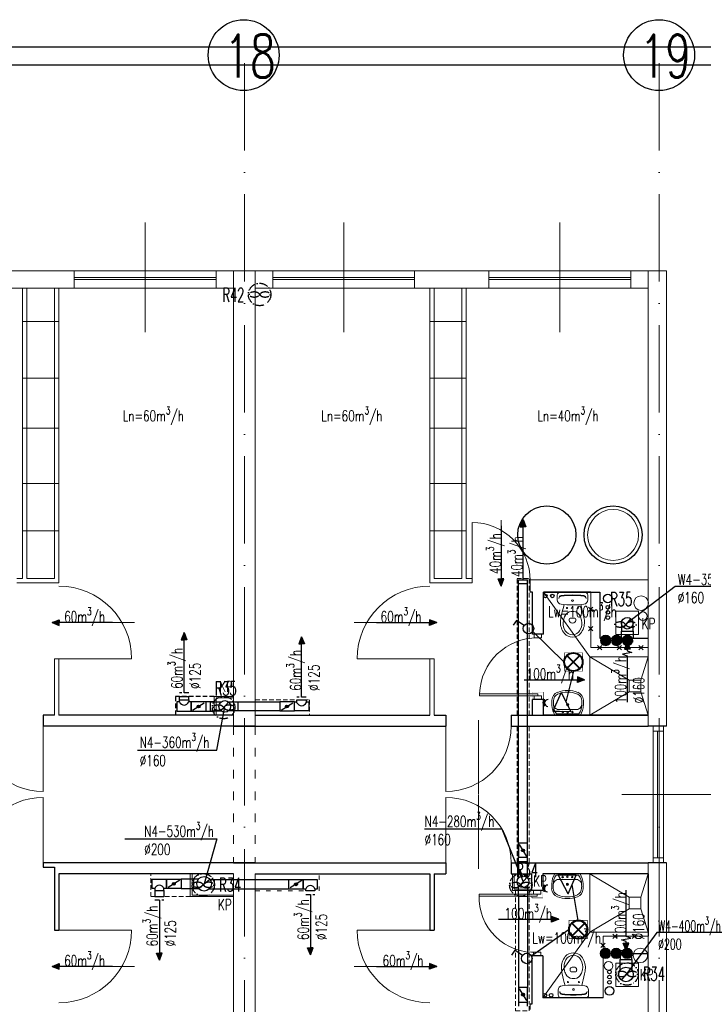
# Model space of a CAD drawing. Header units: millimetres. Extents: x -6513 to 30474, y -6915 to 65597.
# Tile 186 of 256: x 6656 to 7595, y 16519 to 17873. Entities that reach past the tile are written whole.
import ezdxf

# ---------------------------------------------------------------- set-up
doc = ezdxf.new("R2010")
doc.units = ezdxf.units.MM
for name, pattern in [('ACAD_ISO03W100', [30, 12, -18]), ('ACAD_ISO10W100', [18, 12, -3, 0, -3]), ('DASHED', [19.05, 12.7, -6.35]), ('DOT', [6.35, 0, -6.35])]:
    doc.linetypes.add(name, pattern=pattern)
doc.layers.get('0').update_dxf_attribs({"color": 8})
for name, color, linetype, lineweight in [('A_cienka', 8, 'Continuous', 5), ('A_linia przekroj', 8, 'Continuous', 25), ('A_osie', 8, 'ACAD_ISO10W100', 5), ('A_przerywana', 8, 'ACAD_ISO03W100', 5), ('A_widok', 8, 'Continuous', 13), ('CH-KS-WEWN-ISTN-PION-NR', 8, 'Continuous', 20), ('CH-KS-WEWN-PION', 8, 'Continuous', 20), ('CH-KS-WEWN-PION-NR', 8, 'Continuous', 25), ('CH-W-WEWN-INOX-PION', 8, 'Continuous', 20), ('CH-W-WEWN-INOX-PION-NR', 8, 'Continuous', 25), ('cieńkie', 8, 'Continuous', 9), ('DB-WM-nawiew-opis', 8, 'Continuous', 25), ('DB-WM-nawiew-opis-odnośnik', 8, 'Continuous', 30), ('DB-WM-wywiew-opis', 8, 'Continuous', 25), ('DB-WM-wywiew-opis-odnośnik', 8, 'Continuous', 30), ('DB_WM_nawiew', 8, 'Continuous', 30), ('DB_WM_wywiew', 8, 'Continuous', 30), ('DB_WM_ścianka nowa', 8, 'Continuous', 25), ('E_gniazda wtykowe', 1, 'Continuous', 30), ('E_oświetlenie', 1, 'Continuous', 30), ('E_technologia', 1, 'ACAD_ISO10W100', 30), ('noew ściany archwig', 8, 'Continuous', 9), ('R-TABELKA', 8, 'Continuous', 25), ('snitarne archwig nowe', 8, 'Continuous', 9), ('Stolarka ARCHWIG', 8, 'Continuous', 5), ('wyburzenia', 8, 'DOT', 20), ('Ściany ARCHWIG', 8, 'Continuous', 30)]:
    doc.layers.add(name, color=color, linetype=linetype, lineweight=lineweight)
for name, color, linetype in [('A_obudowy', 8, 'Continuous'), ('DB_inst_pomocn', 8, 'Continuous'), ('DB_WM_nawiew-opis', 8, 'Continuous'), ('Tekst', 8, 'Continuous')]:
    doc.layers.add(name, color=color, linetype=linetype)
doc.styles.add('SIMPLEXD', font='SIMPLEX.SHX', dxfattribs={"width": 0.6})
doc.styles.get("Standard").update_dxf_attribs({"font": 'txt.shx', "width": 0.9})

# ---------------------------------------------------------------- blocks, each defined once
blk = doc.blocks.new('drzwi schem')
at = {"color": 252}
blk.add_line((0, 0), (0, 1), dxfattribs=at)
at = {"color": 252, "ltscale": 10}
blk.add_line((0.5, -0.093), (0.5, 1.04), dxfattribs=at)
at = {"color": 252}
blk.add_arc((0, 0), 1, 0, 90, dxfattribs=at)
blk = doc.blocks.new('umywalka oli2')
at = {"layer": 'snitarne archwig nowe', "color": 252}
for p, q in [((0, 17.6), (0, 0)), ((2, 15.4), (2, 0)), ((20.9, 21.6), (13.7, 21.6)), ((0, 0), (0, -17.6)), ((2, 0), (2, -15.4)), ((7.9, 0), (7.9, 10.8)), ((7.9, -10.8), (7.9, 0)), ((13.7, -21.6), (20.9, -21.6))]:
    blk.add_line(p, q, dxfattribs=at)
for centre, radius in [((4.1, 0), 1.11), ((4.5, 6.6), 0.994), ((14.5, 0), 1.48), ((14.5, 0), 0.946), ((4.5, -6.6), 0.994)]:
    blk.add_circle(centre, radius, dxfattribs=at)
for centre, radius, start, end in [((15.6, -9.9), 31.5, 93.3155, 119.5931), ((14.2, -1.1), 20.5, 88.5847, 126.5008), ((15.3, 12), 7.48, 91.7023, 188.8292), ((17.3, -1.9), 21.5, 82.9063, 97.0937), ((20.4, 10.2), 9.2, 23.1986, 92.7468), ((20.2, 9.5), 12.2, 20.9395, 86.4287), ((-1.2, 0), 33.1, 360, 24.6987), ((-3.2, 0), 37.4, 360, 21.6896), ((-1.2, 0), 33.1, 335.3013, 0), ((-3.2, 0), 37.4, 338.3104, 0), ((15.3, -12), 7.48, 171.1708, 268.2977), ((15.6, 9.9), 31.5, 240.4069, 266.6845), ((14.2, 1.1), 20.5, 233.4992, 271.4153), ((17.3, 1.9), 21.5, 262.9063, 277.0937), ((20.4, -10.2), 9.2, 267.2532, 336.8014), ((20.2, -9.5), 12.2, 273.5713, 339.0605)]:
    blk.add_arc(centre, radius, start, end, dxfattribs=at)
blk = doc.blocks.new('klop oli 2')
at = {"layer": 'snitarne archwig nowe', "color": 252}
for p, q in [((0, 17.2), (0, 0)), ((3.8, 20.9), (10.5, 20.9)), ((0, -17.2), (0, 0)), ((3.8, 0), (3.8, 1)), ((3.8, 0), (3.8, -1)), ((38.9, 4.5), (37, 4.5)), ((38.9, -4.5), (37, -4.5)), ((3.8, -20.9), (10.5, -20.9))]:
    blk.add_line(p, q, dxfattribs=at)
for centre, radius in [((11.5, 0), 1.27), ((11.5, 0), 1.27), ((21.6, 7.5), 0.706), ((21.6, -7.5), 0.706)]:
    blk.add_circle(centre, radius, dxfattribs=at)
for centre, radius, start, end in [((3.8, 17.2), 3.76, 90, 180), ((144.9, 0), 141.2, 173.7281, 180), ((144.9, 0), 140.5, 173.6694, 180), ((8.4, 15), 3.76, 90, 173.7281), ((9, 15.1), 3.76, 100.2428, 173.7859), ((10.5, 14.9), 6.02, 6.7931, 90), ((-114.7, 0), 132.1, 0, 6.7931), ((80, -215.2), 235.3, 101.5744, 105.544), ((44.8, -39.8), 56.5, 94.3794, 102.2907), ((41.4, -8), 24.5, 51.2869, 92.3028), ((144.9, 0), 141.2, 180, 186.2719), ((144.9, 0), 140.5, 180, 186.3306), ((-114.7, 0), 132.1, 353.2069, 0), ((43.3, 0), 16.9, 173.7581, 180), ((43.3, 0), 16.9, 180, 186.2419), ((37.3, 0.7), 10.9, 117.4027, 173.7581), ((43.1, -10.6), 23.5, 101.6195, 117.4027), ((63.6, 0), 28.2, 173.3508, 180), ((63.6, 0), 28.2, 180, 186.6492), ((37, 3.1), 1.41, 90, 173.3508), ((42.4, -7.4), 20.3, 60.8839, 101.6195), ((38.9, 1.7), 2.82, 36.8699, 90), ((36.6, 0), 5.65, 0, 36.8699), ((36.6, 0), 5.65, 323.1301, 0), ((46.6, 0), 11.8, 0, 60.8839), ((46.6, 0), 11.8, 299.1161, 0), ((46.6, 0), 15.1, 0, 47.5638), ((46.6, 0), 15.1, 312.4362, 0), ((80, 215.2), 235.3, 254.456, 258.4256), ((37.3, -0.7), 10.9, 186.2419, 242.5973), ((43.1, 10.6), 23.5, 242.5973, 258.3805), ((37, -3.1), 1.41, 186.6492, 270), ((42.4, 7.4), 20.3, 258.3805, 299.1161), ((38.9, -1.7), 2.82, 270, 323.1301), ((41.4, 8), 24.5, 267.6972, 308.7131), ((3.8, -17.2), 3.76, 180, 270), ((8.4, -15), 3.76, 186.2719, 270), ((9, -15.1), 3.76, 186.2141, 259.7572), ((10.5, -14.9), 6.02, 270, 353.2069), ((44.8, 39.8), 56.5, 257.7093, 265.6206)]:
    blk.add_arc(centre, radius, start, end, dxfattribs=at)
blk = doc.blocks.new('A$C2355049C')
at = {"layer": 'DB-WM-nawiew-opis-odnośnik'}
h = blk.add_hatch(color=256, dxfattribs=at)
h.paths.add_polyline_path([(0, -9.8), (3.9, -9.8), (0, 0)])
h.paths.add_polyline_path([(0, 0), (-3.9, -9.8), (0, -9.8)])
at = {"layer": 'DB-WM-nawiew-opis-odnośnik', "flags": 128}
for points in [[(0, 0), (-3.9, -9.8), (0, -9.8)], [(0, -82.9), (0, 0)], [(0, 0), (3.9, -9.8), (0, -9.8)]]:
    blk.add_lwpolyline(points, dxfattribs=at)
blk = doc.blocks.new('A$C620C4C60')
at = {"layer": 'DB-WM-wywiew-opis-odnośnik'}
h = blk.add_hatch(color=256, dxfattribs=at)
h.paths.add_polyline_path([(0, 0), (9.8, 3.9), (9.8, 0)])
h.paths.add_polyline_path([(9.8, 0), (9.8, -3.9), (0, 0)])
at = {"layer": 'DB-WM-wywiew-opis-odnośnik', "flags": 128}
for points in [[(0, 0), (9.8, 3.9), (9.8, 0)], [(0, 0), (12.1, 0)], [(0, 0), (9.8, -3.9), (9.8, 0)], [(12.1, 0), (14.4, -6.5), (16.6, 6.4), (18.9, 0)], [(18.9, 0), (82.9, 0)]]:
    blk.add_lwpolyline(points, dxfattribs=at)
blk = doc.blocks.new('A$C653A5721')
at = {"layer": 'DB_inst_pomocn'}
for centre, radius in [((0, 0), 6), ((0, -12), 2.5), ((0, -19.1), 2.5), ((0, -26.2), 2.5)]:
    blk.add_circle(centre, radius, dxfattribs=at)
blk = doc.blocks.new('raster')
at = {"layer": 'E_oświetlenie', "lineweight": 40}
for p, q in [((-21.2, 21.2), (21.2, -21.2)), ((21.2, 21.2), (-21.2, -21.2))]:
    blk.add_line(p, q, dxfattribs=at)
at = {"layer": 'E_oświetlenie', "const_width": 2}
blk.add_lwpolyline([(-30, -30), (30, -30), (30, 30), (-30, 30)], close=True, dxfattribs=at)
at = {"layer": 'E_oświetlenie', "lineweight": 40}
blk.add_circle((0, 0), 30, dxfattribs=at)
blk = doc.blocks.new('gw1')
at = {"layer": 'E_gniazda wtykowe'}
for p, q in [((99083.8, 55833.1), (99083.8, 55845.4)), ((99083.8, 55839.3), (99080.1, 55839.3))]:
    blk.add_line(p, q, dxfattribs=at)
blk.add_arc((99089.8, 55839), 6.04, 87.7958, 267.7958, dxfattribs=at)

msp = doc.modelspace()

# ---------------------------------------------------------------- hatches: boundary and pattern name
at = {"layer": 'CH-W-WEWN-INOX-PION'}
h = msp.add_hatch(color=256, dxfattribs=at)
h.paths.add_polyline_path([(7461.048, 17012.173, 0.41806339), (7468.319, 17019.349, 0.41806339), (7461.048, 17026.525)])
h.paths.add_polyline_path([(7461.048, 17026.525, 0.41037418), (7453.966, 17019.349, 0.41037418), (7461.048, 17012.173)])
h = msp.add_hatch(color=256, dxfattribs=at)
h.paths.add_polyline_path([(7476.048, 17012.173, 0.41806339), (7483.319, 17019.349, 0.41806339), (7476.048, 17026.525)])
h.paths.add_polyline_path([(7476.048, 17026.525, 0.41037418), (7468.966, 17019.349, 0.41037418), (7476.048, 17012.173)])
h = msp.add_hatch(color=256, dxfattribs=at)
h.paths.add_polyline_path([(7491.048, 17012.173, 0.41806339), (7498.319, 17019.349, 0.41806339), (7491.048, 17026.525)])
h.paths.add_polyline_path([(7491.048, 17026.525, 0.41037418), (7483.966, 17019.349, 0.41037418), (7491.048, 17012.173)])
h = msp.add_hatch(color=256, dxfattribs=at)
h.paths.add_polyline_path([(7460.656, 16596.252, -0.41806339), (7467.926, 16589.076, -0.41806339), (7460.656, 16581.9)])
h.paths.add_polyline_path([(7460.656, 16581.9, -0.41037418), (7453.574, 16589.076, -0.41037418), (7460.656, 16596.252)])
h = msp.add_hatch(color=256, dxfattribs=at)
h.paths.add_polyline_path([(7475.656, 16596.252, -0.41806339), (7482.926, 16589.076, -0.41806339), (7475.656, 16581.9)])
h.paths.add_polyline_path([(7475.656, 16581.9, -0.41037418), (7468.574, 16589.076, -0.41037418), (7475.656, 16596.252)])
h = msp.add_hatch(color=256, dxfattribs=at)
h.paths.add_polyline_path([(7490.656, 16596.252, -0.41806339), (7497.926, 16589.076, -0.41806339), (7490.656, 16581.9)])
h.paths.add_polyline_path([(7490.656, 16581.9, -0.41037418), (7483.574, 16589.076, -0.41037418), (7490.656, 16596.252)])
at = {"layer": 'DB_WM_nawiew'}
h = msp.add_hatch(color=256, dxfattribs=at)
edge = h.paths.add_edge_path()
edge.add_arc((6901.57, 16928.53), 2, 0, 360)
h = msp.add_hatch(color=256, dxfattribs=at)
edge = h.paths.add_edge_path()
edge.add_arc((7023.068, 16928.577), 2, 0, 360)
h = msp.add_hatch(color=256, dxfattribs=at)
edge = h.paths.add_edge_path()
edge.add_arc((7347.509, 16730.482), 2, 0, 360)
h = msp.add_hatch(color=256, dxfattribs=at)
edge = h.paths.add_edge_path()
edge.add_arc((6867.589, 16684.741), 2, 0, 360)
h = msp.add_hatch(color=256, dxfattribs=at)
edge = h.paths.add_edge_path()
edge.add_arc((7035.478, 16684.119), 2, 0, 360)
h = msp.add_hatch(color=256, dxfattribs=at)
edge = h.paths.add_edge_path()
edge.add_arc((7035.478, 16684.119), 2, 0, 360)
h = msp.add_hatch(color=256, dxfattribs=at)
edge = h.paths.add_edge_path()
edge.add_arc((7347.509, 16532.265), 2, 0, 360)

# ---------------------------------------------------------------- linework, layer by layer
at = {"layer": 'A_cienka', "ltscale": 10}
for p, q in [((6828.054, 17443.178), (6828.054, 17593.975)), ((7101.054, 17443.178), (7101.054, 17593.975)), ((7398.054, 17443.178), (7398.054, 17593.975))]:
    msp.add_line(p, q, dxfattribs=at)
at = {"layer": 'A_cienka'}
for p, q in [((5269.554, 17527.577), (7544.554, 17527.577)), ((6730.554, 17518.577), (6925.554, 17518.577)), ((6730.554, 17515.577), (6925.554, 17515.577)), ((7198.554, 17518.577), (7003.554, 17518.577)), ((7198.554, 17515.577), (7003.554, 17515.577)), ((7300.554, 17518.577), (7495.554, 17518.577)), ((7300.554, 17515.577), (7495.554, 17515.577)), ((6409.554, 17503.577), (6949.554, 17503.577)), ((6979.554, 17503.577), (7519.554, 17503.577)), ((6709.554, 17457.698), (6659.554, 17457.698)), ((7219.554, 17457.698), (7269.554, 17457.698)), ((6709.554, 17380.208), (6659.554, 17380.208)), ((7219.554, 17380.208), (7269.554, 17380.208)), ((6709.554, 17311.172), (6659.554, 17311.172)), ((7219.554, 17311.172), (7269.554, 17311.172)), ((6709.554, 17235.091), (6659.554, 17235.091)), ((7219.554, 17235.091), (7269.554, 17235.091)), ((6709.554, 17170.281), (6659.554, 17170.281)), ((7219.554, 17170.281), (7269.554, 17170.281)), ((7526.456, 16901.577), (7526.456, 16713.577)), ((7540.456, 16901.577), (7540.456, 16713.577)), ((7526.456, 16894.68), (7540.456, 16894.68)), ((7532.456, 16894.68), (7532.456, 16720.474)), ((7534.456, 16894.68), (7534.456, 16720.474)), ((7483.489, 16807.577), (7638.111, 16807.577)), ((7526.456, 16720.474), (7540.456, 16720.474))]:
    msp.add_line(p, q, dxfattribs=at)
at = {"layer": 'A_linia przekroj'}
for p, q in [((6703.554, 16916.577), (6687.768, 16916.577)), ((6687.768, 16916.577), (6687.768, 16901.577)), ((6949.554, 16916.577), (6709.554, 16916.577)), ((6979.554, 16916.577), (7219.554, 16916.577)), ((7225.554, 16916.577), (7241.339, 16916.577)), ((7241.339, 16916.577), (7241.339, 16901.577)), ((7331.221, 16916.577), (7331.339, 16901.577)), ((7331.339, 16916.577), (7519.554, 16916.577)), ((6979.554, 16901.577), (6687.768, 16901.577)), ((6949.554, 16901.577), (7241.339, 16901.577)), ((7331.339, 16901.577), (7519.554, 16901.577)), ((7544.554, 16901.577), (7519.554, 16901.577)), ((6979.554, 16713.577), (6687.768, 16713.577)), ((6687.768, 16713.577), (6687.768, 16707.63)), ((6687.768, 16707.63), (6703.554, 16707.63)), ((6703.554, 16707.63), (6703.554, 16621.161)), ((6949.554, 16713.577), (7241.339, 16713.577)), ((7241.339, 16713.577), (7241.339, 16698.577)), ((7331.339, 16713.577), (7519.554, 16713.577)), ((7331.339, 16713.577), (7331.339, 16698.577)), ((7544.554, 16713.577), (7519.554, 16713.577)), ((6949.554, 16698.577), (6709.554, 16698.577)), ((6709.554, 16698.577), (6709.554, 16621.161)), ((6979.554, 16698.577), (7219.554, 16698.577)), ((7219.554, 16698.577), (7219.554, 16621.161)), ((7225.554, 16698.577), (7241.339, 16698.577)), ((7225.554, 16698.577), (7225.554, 16621.161)), ((7331.339, 16698.577), (7359.554, 16698.577)), ((6703.554, 16621.161), (6709.554, 16621.161)), ((7219.554, 16621.161), (7225.554, 16621.161))]:
    msp.add_line(p, q, dxfattribs=at)
at = {"layer": 'A_obudowy', "linetype": 'DASHED', "ltscale": 0.5}
msp.add_line((6923.054, 16942.247), (6869.905, 16942.247), dxfattribs=at)
msp.add_lwpolyline([(6869.905, 16942.247), (6869.905, 16916.577)], dxfattribs=at)
at = {"layer": 'A_osie', "ltscale": 10}
for p, q in [((6964.554, 16072.134), (6964.554, 17824.193)), ((6964.554, 16072.134), (6964.554, 17824.193)), ((7534.554, 16072.134), (7534.554, 17824.193)), ((7534.554, 16072.134), (7534.554, 17824.193))]:
    msp.add_line(p, q, dxfattribs=at)
at = {"layer": 'A_przerywana', "linetype": 'DASHED', "ltscale": 0.5}
for p, q in [((7339.259, 16916.577), (7339.259, 17104.581)), ((7339.259, 16916.577), (7339.259, 17104.581)), ((7355.765, 16916.577), (7355.765, 17104.581)), ((6979.554, 16937.543), (7053.936, 16937.543)), ((7053.936, 16937.543), (7053.936, 16916.577)), ((7339.259, 16713.577), (7339.259, 16901.577)), ((7355.765, 16713.577), (7355.765, 16901.577)), ((6835.889, 16667.081), (6835.889, 16699.077)), ((6890.242, 16667.081), (6835.889, 16667.081)), ((7337.279, 16675.577), (7337.276, 16510.182)), ((7337.279, 16675.577), (7337.276, 16510.182))]:
    msp.add_line(p, q, dxfattribs=at)
at = {"layer": 'A_przerywana', "linetype": 'ByBlock'}
for p, q in [((6949.554, 16942.247), (6923.054, 16942.247)), ((6923.054, 16942.247), (6923.054, 16916.577)), ((6925.554, 16940.577), (6925.554, 16916.577)), ((6949.554, 16940.577), (6925.554, 16940.577)), ((6925.554, 16940.577), (6925.554, 16916.577)), ((6949.554, 16940.577), (6925.554, 16940.577)), ((6925.554, 16940.577), (6925.554, 16916.577)), ((6890.219, 16667.077), (6890.219, 16698.577)), ((6890.219, 16667.077), (6890.219, 16698.577)), ((6892.719, 16669.077), (6892.719, 16698.577)), ((6892.719, 16669.077), (6892.719, 16698.577)), ((7333.054, 16675.577), (7333.054, 16698.577)), ((7333.054, 16675.577), (7333.054, 16698.577)), ((7333.054, 16675.577), (7333.054, 16698.577)), ((7335.554, 16677.577), (7335.554, 16698.577)), ((7335.554, 16677.577), (7335.554, 16698.577)), ((7335.554, 16677.577), (7335.554, 16698.577)), ((6949.554, 16667.077), (6890.219, 16667.077)), ((6949.554, 16667.077), (6890.219, 16667.077)), ((6949.554, 16669.077), (6892.719, 16669.077)), ((6949.554, 16669.077), (6892.719, 16669.077)), ((7359.554, 16675.577), (7333.054, 16675.577)), ((7359.554, 16675.577), (7333.054, 16675.577)), ((7359.554, 16675.577), (7333.054, 16675.577)), ((7359.554, 16677.577), (7335.554, 16677.577)), ((7359.554, 16677.577), (7335.554, 16677.577)), ((7359.554, 16677.577), (7335.554, 16677.577))]:
    msp.add_line(p, q, dxfattribs=at)
at = {"layer": 'A_przerywana'}
for p, q in [((6949.554, 16901.577), (6949.554, 16713.577)), ((6949.554, 16901.577), (6949.554, 16713.577)), ((6979.554, 16901.577), (6979.554, 16713.577)), ((6979.554, 16901.577), (6979.554, 16713.577))]:
    msp.add_line(p, q, dxfattribs=at)
at = {"layer": 'A_przerywana', "ltscale": 0.5}
for p, q in [((7067.153, 16675.119), (7067.153, 16696.241)), ((6979.554, 16675.119), (7067.153, 16675.119))]:
    msp.add_line(p, q, dxfattribs=at)
at = {"layer": 'A_przerywana', "linetype": 'DASHED', "ltscale": 0.5}
for points in [[(7339.259, 17104.581), (7355.765, 17104.581)], [(7355.759, 16675.577), (7355.759, 16519.077)], [(7355.759, 16675.577), (7355.759, 16519.077)], [(7337.276, 16510.182), (7355.759, 16510.182), (7355.759, 16519.077)]]:
    msp.add_lwpolyline(points, dxfattribs=at)
at = {"layer": 'A_widok', "ltscale": 5}
for p, q in [((6949.554, 17527.577), (6979.554, 17527.577)), ((7519.554, 17527.577), (7544.554, 17527.577)), ((7544.554, 16901.577), (7544.554, 17527.577)), ((6659.554, 17503.577), (6659.554, 17104.577)), ((6665.554, 17503.577), (6665.554, 17104.577)), ((6703.554, 17503.577), (6703.554, 17104.577)), ((6709.554, 17503.577), (6709.554, 17098.577)), ((6949.554, 16901.577), (6949.554, 17503.577)), ((6979.554, 16901.577), (6979.554, 17503.577)), ((7219.554, 17503.577), (7219.554, 17098.577)), ((7225.554, 17503.577), (7225.554, 17104.577)), ((7263.554, 17503.577), (7263.554, 17104.577)), ((7269.554, 17503.577), (7269.554, 17104.577)), ((7519.554, 16901.577), (7519.554, 17503.577)), ((6659.554, 17104.577), (6651.647, 17104.577)), ((6703.554, 17104.577), (6665.554, 17104.577)), ((7225.554, 17104.577), (7263.554, 17104.577)), ((7269.554, 17104.577), (7277.46, 17104.577)), ((7277.46, 17104.577), (7277.46, 17098.577)), ((7357.46, 17102.577), (7519.554, 17102.577)), ((7357.46, 17085.577), (7357.46, 17102.577)), ((6709.554, 17098.577), (6651.647, 17098.577)), ((7219.554, 17098.577), (7277.46, 17098.577)), ((6703.554, 16916.577), (6703.554, 16993.993)), ((6703.554, 16993.993), (6709.554, 16993.993)), ((6709.554, 16916.577), (6709.554, 16993.993)), ((7219.554, 16916.577), (7219.554, 16993.993)), ((7219.554, 16993.993), (7225.554, 16993.993)), ((7225.554, 16916.577), (7225.554, 16993.993)), ((7519.554, 16087.577), (7519.554, 16713.577)), ((7519.554, 16087.577), (7519.554, 16713.577)), ((7544.554, 16087.577), (7544.554, 16713.577)), ((6949.554, 16593.577), (6949.554, 16698.577)), ((6979.554, 16087.577), (6979.554, 16698.577)), ((6949.554, 16087.577), (6949.554, 16593.577)), ((7357.46, 16512.077), (7357.46, 16519.077))]:
    msp.add_line(p, q, dxfattribs=at)
for points in [[(6730.554, 17527.577), (6628.554, 17527.577), (6628.554, 17503.577), (6730.554, 17503.577)], [(6949.554, 17503.577), (6925.554, 17503.577), (6925.554, 17527.577), (6949.554, 17527.577)], [(6979.554, 17503.577), (7003.554, 17503.577), (7003.554, 17527.577), (6979.554, 17527.577)], [(7198.554, 17527.577), (7300.554, 17527.577), (7300.554, 17503.577), (7198.554, 17503.577)], [(7519.554, 17503.577), (7495.554, 17503.577), (7495.554, 17527.577), (7519.554, 17527.577)]]:
    msp.add_lwpolyline(points, close=True, dxfattribs=at)
at = {"layer": 'CH-KS-WEWN-ISTN-PION-NR', "extrusion": (-1.29885e-05, -7.54363e-06, 1)}
msp.add_circle((7471.389, 17164.465, -0.227), 35, dxfattribs=at)
at = {"layer": 'CH-KS-WEWN-PION', "extrusion": (-1.29885e-05, -7.54363e-06, 1)}
msp.add_circle((7509.834, 17070.696, -0.226), 9.967, dxfattribs=at)
at = {"layer": 'CH-KS-WEWN-PION', "extrusion": (-1.29885e-05, 7.54363e-06, 1)}
msp.add_circle((7508.893, 16586.315, 0.028), 9.967, dxfattribs=at)
at = {"layer": 'CH-KS-WEWN-PION-NR', "extrusion": (-1.29885e-05, -7.54363e-06, 1)}
msp.add_circle((7471.389, 17164.465, -0.227), 40, dxfattribs=at)
at = {"layer": 'CH-W-WEWN-INOX-PION'}
for centre in [(7461.143, 17019.349), (7476.143, 17019.349), (7491.143, 17019.349), (7460.75, 16589.076), (7475.75, 16589.076), (7490.75, 16589.076)]:
    msp.add_circle(centre, 7.176, dxfattribs=at)
at = {"layer": 'CH-W-WEWN-INOX-PION-NR', "ltscale": 10, "extrusion": (-1.29885e-05, -7.54363e-06, 1)}
msp.add_circle((7380.251, 17164.465, -0.225), 40, dxfattribs=at)
at = {"layer": 'cieńkie'}
for p, q in [((7475.054, 17059.577), (7475.054, 17045.577)), ((7475.054, 17027.577), (7475.054, 17059.577)), ((7475.054, 17059.577), (7506.054, 17059.577)), ((7475.054, 17059.577), (7475.054, 17045.577)), ((7475.054, 17027.577), (7475.054, 17059.577)), ((7475.054, 17059.577), (7506.054, 17059.577)), ((7506.054, 17059.577), (7506.054, 17027.577)), ((7506.054, 17059.577), (7506.054, 17027.577)), ((7506.054, 17057.077), (7506.054, 17030.077)), ((7506.054, 17057.077), (7506.054, 17030.077)), ((7475.054, 17041.577), (7475.054, 17027.577)), ((7475.054, 17041.577), (7475.054, 17027.577)), ((7506.054, 17027.577), (7475.054, 17027.577)), ((7475.054, 17027.577), (7489.054, 17027.577)), ((7506.054, 17027.577), (7475.054, 17027.577)), ((7475.054, 17027.577), (7489.054, 17027.577)), ((7475.054, 16575.577), (7475.054, 16561.577)), ((7489.054, 16575.577), (7475.054, 16575.577)), ((7475.054, 16543.577), (7475.054, 16575.577)), ((7475.054, 16575.577), (7506.054, 16575.577)), ((7475.054, 16575.577), (7475.054, 16561.577)), ((7489.054, 16575.577), (7475.054, 16575.577)), ((7475.054, 16543.577), (7475.054, 16575.577)), ((7475.054, 16575.577), (7506.054, 16575.577)), ((7506.054, 16575.577), (7506.054, 16543.577)), ((7506.054, 16575.577), (7506.054, 16543.577)), ((7506.054, 16573.077), (7506.054, 16546.077)), ((7506.054, 16573.077), (7506.054, 16546.077)), ((7475.054, 16557.577), (7475.054, 16543.577)), ((7475.054, 16557.577), (7475.054, 16543.577)), ((7506.054, 16543.577), (7475.054, 16543.577)), ((7475.054, 16543.577), (7489.054, 16543.577)), ((7506.054, 16543.577), (7475.054, 16543.577)), ((7475.054, 16543.577), (7489.054, 16543.577))]:
    msp.add_line(p, q, dxfattribs=at)
for centre in [(7512.161, 17052.642), (7465.143, 16571.902)]:
    msp.add_circle(centre, 6, dxfattribs=at)
at = {"layer": 'DB-WM-nawiew-opis'}
for points in [[(6817.699, 16868.669), (6926.705, 16868.669), (6937.554, 16928.577)], [(7212.189, 16760.329), (7318.243, 16760.329), (7347.509, 16687.576)], [(6800.074, 16746.484), (6926.705, 16746.484), (6909.15, 16684.741)]]:
    msp.add_lwpolyline(points, dxfattribs=at)
at = {"layer": 'DB-WM-wywiew-opis'}
for points in [[(7666.814, 17093.691), (7556.664, 17093.691), (7490.709, 17042.949)], [(7642.607, 16617.829), (7531.457, 16617.829), (7489.209, 16559.949)]]:
    msp.add_lwpolyline(points, dxfattribs=at)
at = {"layer": 'DB_WM_nawiew'}
for points in [[(7341.259, 16708.076), (7341.259, 17102.581)], [(7341.259, 16708.076), (7341.259, 17102.581)], [(7341.259, 17102.577), (7353.759, 17102.577)], [(7353.759, 16708.076), (7353.759, 17102.581)], [(7353.759, 16708.076), (7353.759, 17102.581)], [(7341.259, 17097.577), (7353.759, 17097.577)], [(6875.47, 16937.546), (6875.47, 16942.273)], [(6875.47, 16942.273), (6887.97, 16942.273)], [(6875.47, 16934.78), (6875.47, 16937.53), (6887.97, 16937.53), (6887.97, 16934.78)], [(6887.97, 16937.53), (6887.97, 16942.273)], [(7036.836, 16933.793), (7036.836, 16937.529), (7049.336, 16937.529), (7049.336, 16933.793)], [(6871.87, 16922.28), (6891.57, 16922.28), (6891.57, 16934.78), (6887.97, 16934.78)], [(6875.47, 16934.78), (6871.87, 16934.78), (6871.87, 16922.28)], [(6911.57, 16934.78), (6891.57, 16934.78), (6891.57, 16922.28), (6911.57, 16922.28)], [(6893.341, 16923.388), (6909.463, 16933.463)], [(6921.57, 16934.78), (6911.57, 16934.78), (6911.57, 16922.28), (6921.57, 16922.28)], [(6932.617, 16922.282), (6918.07, 16922.282), (6918.07, 16934.782), (6932.504, 16934.782)], [(6932.243, 16922.593), (6942.864, 16934.56)], [(6932.243, 16922.593), (6942.864, 16934.56)], [(6932.243, 16922.593), (6942.864, 16934.56)], [(6942.413, 16934.932), (6955.525, 16934.932), (6955.525, 16922.432), (6942.676, 16922.432)], [(6952.025, 16934.932), (7013.236, 16934.932)], [(7033.236, 16934.932), (7013.236, 16934.932), (7013.236, 16922.432), (7033.236, 16922.432)], [(7015.007, 16923.539), (7031.128, 16933.615)], [(7052.936, 16922.432), (7033.236, 16922.432), (7033.236, 16934.932), (7036.836, 16934.932)], [(7049.336, 16934.932), (7052.936, 16934.932), (7052.936, 16922.432)], [(7013.236, 16922.432), (6955.525, 16922.432)], [(7353.759, 16714.794), (7353.759, 16740.399), (7341.259, 16740.399), (7341.259, 16720.399)], [(7342.366, 16738.628), (7352.442, 16722.507)], [(7341.259, 16721.512), (7353.759, 16721.512)], [(7353.759, 16692.57), (7353.759, 16714.794), (7341.259, 16714.794), (7341.259, 16692.57)], [(7342.199, 16681.592), (7352.819, 16693.559)], [(6837.889, 16690.991), (6857.589, 16690.991), (6857.589, 16678.491), (6853.989, 16678.491)], [(6841.489, 16678.491), (6837.889, 16678.491), (6837.889, 16690.991)], [(6877.589, 16678.491), (6857.589, 16678.491), (6857.589, 16690.991), (6877.589, 16690.991)], [(6875.818, 16689.884), (6859.697, 16679.809)], [(6901.343, 16690.991), (6877.589, 16690.991), (6877.589, 16678.491), (6901.343, 16678.491)], [(6894.95, 16678.491), (6894.95, 16690.991)], [(6901.495, 16678.306), (6916.806, 16691.177)], [(6901.495, 16678.306), (6916.806, 16691.177)], [(6916.416, 16677.869), (7025.478, 16677.869), (7025.478, 16690.369), (6917.418, 16690.369)], [(6923.35, 16677.869), (6923.35, 16690.369)], [(7025.478, 16677.869), (7045.478, 16677.869), (7045.478, 16690.369), (7017.471, 16690.369)], [(7025.478, 16677.869), (7045.478, 16677.869), (7045.478, 16690.369), (7017.471, 16690.369)], [(7043.706, 16689.262), (7027.585, 16679.186)], [(7043.706, 16689.262), (7027.585, 16679.186)], [(7065.178, 16690.369), (7045.478, 16690.369), (7045.478, 16677.869), (7049.078, 16677.869)], [(7065.178, 16690.369), (7045.478, 16690.369), (7045.478, 16677.869), (7049.078, 16677.869)], [(7061.578, 16677.869), (7065.178, 16677.869), (7065.178, 16690.369)], [(7061.578, 16677.869), (7065.178, 16677.869), (7065.178, 16690.369)], [(7353.671, 16682.474), (7353.759, 16667.076), (7341.259, 16667.076), (7341.24, 16682.606)], [(6841.489, 16678.491), (6841.489, 16675.741), (6853.989, 16675.741), (6853.989, 16678.491)], [(6841.489, 16675.741), (6841.489, 16667.073)], [(6841.489, 16667.073), (6853.989, 16667.073)], [(6853.989, 16675.741), (6853.989, 16667.073)], [(7061.578, 16677.869), (7061.578, 16675.119), (7049.078, 16675.119), (7049.078, 16677.869)], [(7061.578, 16677.869), (7061.578, 16675.119), (7049.078, 16675.119), (7049.078, 16677.869)], [(7341.258, 16667.577), (7341.259, 16527.67)], [(7353.759, 16667.076), (7353.759, 16542.182)], [(7353.759, 16516.577), (7353.759, 16542.182), (7341.259, 16542.182), (7341.259, 16522.182)], [(7342.366, 16540.411), (7352.442, 16524.29)], [(7341.259, 16522.182), (7353.759, 16522.182)], [(7341.259, 16522.182), (7341.259, 16516.577)]]:
    msp.add_lwpolyline(points, dxfattribs=at)
at = {"layer": 'DB_WM_nawiew', "linetype": 'DASHED', "ltscale": 0.5}
for points in [[(6887.97, 16947.22), (6875.47, 16947.22)], [(7049.336, 16941.543), (7036.836, 16941.543)], [(7049.078, 16670.061), (7061.578, 16670.061)], [(6841.469, 16662.495), (6853.969, 16662.495)]]:
    msp.add_lwpolyline(points, dxfattribs=at)
at = {"layer": 'DB_WM_nawiew'}
for centre in [(6901.57, 16928.53), (7023.068, 16928.577), (7347.509, 16730.482), (6867.589, 16684.741), (7035.478, 16684.119), (7035.478, 16684.119), (7347.509, 16532.265)]:
    msp.add_circle(centre, 2, dxfattribs=at)
at = {"layer": 'DB_WM_nawiew', "color": 1}
for centre, radius in [((6937.554, 16928.577), 8), ((6937.554, 16928.577), 8), ((6909.15, 16684.741), 10.001), ((7347.509, 16687.576), 8)]:
    msp.add_circle(centre, radius, dxfattribs=at)
at = {"layer": 'DB_WM_nawiew'}
for centre, start, end in [((6881.72, 16937.011), 199.636833, 340.363167), ((7043.086, 16936.023), 199.636833, 340.363167), ((6847.739, 16676.261), 19.636833, 160.363167), ((7055.328, 16675.639), 19.636833, 160.363167), ((7055.328, 16675.639), 19.636833, 160.363167)]:
    msp.add_arc(centre, 6.636, start, end, dxfattribs=at)
at = {"layer": 'DB_WM_wywiew'}
for points in [[(7485.633, 17036.769), (7495.786, 17049.129)], [(7482.829, 17042.949), (7482.829, 17032.277), (7498.829, 17032.277), (7498.829, 17042.949)], [(7498.829, 17032.277), (7498.829, 17022.277), (7482.829, 17022.277), (7482.829, 17032.277)], [(7498.829, 17017.277), (7482.829, 17017.277)], [(7497.036, 16580.704), (7497.036, 16588.42), (7481.036, 16588.42), (7481.036, 16580.704)], [(7481.253, 16593.241), (7497.253, 16593.241)], [(7481.036, 16566.092), (7481.036, 16580.704), (7497.036, 16580.704), (7497.036, 16566.139)], [(7482.848, 16552.205), (7495.57, 16567.692)]]:
    msp.add_lwpolyline(points, dxfattribs=at)
at = {"layer": 'DB_WM_wywiew', "color": 1}
for centre, radius in [((7490.876, 17043.077), 8), ((7489.054, 16560.077), 10.023)]:
    msp.add_circle(centre, radius, dxfattribs=at)
at = {"layer": 'DB_WM_ścianka nowa'}
for points in [[(7440.554, 17085.577), (7453.215, 17085.577)], [(7453.215, 17085.577), (7453.215, 17022.277)], [(7453.215, 17084.577), (7453.215, 17022.277)], [(7443.505, 17065.065), (7437.603, 17059.076)], [(7437.603, 17065.065), (7443.505, 17059.076)], [(7443.505, 17038.353), (7437.603, 17032.363)], [(7437.603, 17038.353), (7443.505, 17032.363)], [(7455.89, 17012.572), (7449.989, 17006.582)], [(7449.989, 17012.572), (7455.89, 17006.582)], [(7483.005, 17012.572), (7477.103, 17006.582)], [(7477.103, 17012.572), (7483.005, 17006.582)], [(7512.722, 17012.572), (7506.82, 17006.582)], [(7506.82, 17012.572), (7512.722, 17006.582)], [(7476.794, 16609.626), (7470.804, 16615.528)], [(7476.794, 16615.528), (7470.804, 16609.626)], [(7503.506, 16609.626), (7497.517, 16615.528)], [(7503.506, 16615.528), (7497.517, 16609.626)], [(7460.548, 16597.276), (7454.559, 16603.178)], [(7460.548, 16603.178), (7454.559, 16597.276)]]:
    msp.add_lwpolyline(points, dxfattribs=at)
at = {"layer": 'DB_WM_ścianka nowa', "linetype": 'Continuous'}
msp.add_lwpolyline([(7453.215, 17022.277), (7519.554, 17022.277)], dxfattribs=at)
at = {"layer": 'DB_WM_ścianka nowa', "color": 0}
msp.add_lwpolyline([(7519.554, 16588.42), (7457.554, 16588.42)], dxfattribs=at)
at = {"layer": 'E_oświetlenie'}
for p, q in [((7338.729, 17047.006), (7334.028, 17040.23)), ((7349.021, 17039.866), (7338.729, 17047.006)), ((7360.004, 17032.53), (7404.195, 16989.7)), ((7416.795, 16977.1), (7406.567, 16934.858)), ((7399.797, 16947.884), (7388.554, 16922.187)), ((7399.797, 16947.884), (7413.337, 16921.831)), ((7388.554, 16922.187), (7413.337, 16921.831)), ((7409.42, 16670.963), (7395.88, 16697.015)), ((7420.664, 16696.66), (7395.88, 16697.015)), ((7409.42, 16670.963), (7420.664, 16696.66)), ((7423.459, 16634.319), (7415.042, 16683.811)), ((7410.859, 16621.719), (7359.554, 16585.577)), ((7336.455, 16593.379), (7331.754, 16586.603)), ((7346.747, 16586.239), (7336.455, 16593.379))]:
    msp.add_line(p, q, dxfattribs=at)
at = {"layer": 'E_oświetlenie', "const_width": 1.05}
for points in [[(7413.337, 16921.831), (7399.797, 16947.884), (7388.554, 16922.187)], [(7395.88, 16697.015), (7409.42, 16670.963), (7420.664, 16696.66)]]:
    msp.add_lwpolyline(points, close=True, dxfattribs=at)
at = {"layer": 'E_oświetlenie'}
for centre in [(7354.98, 17035.732), (7352.705, 16582.105)]:
    msp.add_circle(centre, 7.252, dxfattribs=at)
at = {"layer": 'E_technologia'}
for p, q in [((6984.297, 17496.445), (6986.701, 17493.666)), ((6986.701, 17496.445), (6984.297, 17493.666)), ((7487.248, 17042.65), (7489.652, 17039.871)), ((7489.652, 17042.65), (7487.248, 17039.871)), ((6934.787, 16928.485), (6937.192, 16925.706)), ((6937.192, 16928.485), (6934.787, 16925.706)), ((6906.746, 16684.741), (6909.15, 16681.962)), ((6909.15, 16684.741), (6906.746, 16681.962)), ((7343.322, 16684.4), (7345.726, 16681.621)), ((7345.726, 16684.4), (7343.322, 16681.621)), ((7489.289, 16562.101), (7491.694, 16559.322)), ((7491.694, 16562.101), (7489.289, 16559.322))]:
    msp.add_line(p, q, dxfattribs=at)
for centre in [(6985.499, 17495.056), (6935.989, 16927.095), (6907.948, 16683.352), (7344.524, 16683.01), (7490.492, 16560.712)]:
    msp.add_circle(centre, 15.427, dxfattribs=at)
for centre, start_param, end_param in [((6977.872, 17495.056), 3.54986568, 9.01650493), ((6993.126, 17495.056), 0.40827303, 5.87491228), ((7480.823, 17041.261), 3.54986568, 9.01650493), ((7496.077, 17041.261), 0.40827303, 5.87491228), ((6928.362, 16927.095), 3.54986568, 9.01650493), ((6943.616, 16927.095), 0.40827303, 5.87491228), ((6900.321, 16683.352), 3.54986568, 9.01650493), ((6915.575, 16683.352), 0.40827303, 5.87491228), ((7336.897, 16683.01), 3.54986568, 9.01650493), ((7352.151, 16683.01), 0.40827303, 5.87491228), ((7482.865, 16560.712), 3.54986568, 9.01650493), ((7498.118, 16560.712), 0.40827303, 5.87491228)]:
    msp.add_ellipse(centre, major_axis=(-7, 0), ratio=0.5, start_param=start_param, end_param=end_param, dxfattribs=at)
at = {"layer": 'noew ściany archwig', "ltscale": 0.5}
for p, q in [((7440.554, 17085.577), (7440.554, 17009.577)), ((7519.554, 17009.577), (7440.554, 17009.577)), ((7519.554, 16612.577), (7457.554, 16612.577)), ((7457.554, 16612.577), (7457.554, 16528.077))]:
    msp.add_line(p, q, dxfattribs=at)
at = {"layer": 'R-TABELKA'}
for p, q in [((-3136.084, 17835.732), (8327.828, 17835.732)), ((-3011.084, 17810.732), (8302.828, 17810.732))]:
    msp.add_line(p, q, dxfattribs=at)
at = {"layer": 'snitarne archwig nowe'}
for p, q in [((7439.554, 16996.733), (7375.554, 17085.577)), ((7439.397, 16618.421), (7374.554, 16528.077))]:
    msp.add_line(p, q, dxfattribs=at)
for points in [[(7439.554, 16916.577), (7439.554, 16996.733), (7519.554, 16996.733)], [(7493.554, 16964.733), (7439.554, 16996.733)], [(7509.554, 16964.733), (7519.554, 16996.733)], [(7493.554, 16948.733), (7439.554, 16916.733)], [(7509.554, 16948.733), (7519.554, 16916.733)], [(7439.397, 16698.577), (7439.397, 16618.421), (7519.554, 16618.421)], [(7493.397, 16666.421), (7439.397, 16698.421)], [(7509.397, 16666.421), (7519.397, 16698.421)], [(7493.397, 16650.421), (7439.397, 16618.421)], [(7509.397, 16650.421), (7519.397, 16618.421)]]:
    msp.add_lwpolyline(points, dxfattribs=at)
for points in [[(7509.554, 16964.733), (7493.554, 16964.733), (7493.554, 16948.733), (7509.554, 16948.733)], [(7509.397, 16666.421), (7493.397, 16666.421), (7493.397, 16650.421), (7509.397, 16650.421)]]:
    msp.add_lwpolyline(points, close=True, dxfattribs=at)
at = {"layer": 'Stolarka ARCHWIG'}
for p, q in [((7287.743, 16943.077), (7287.743, 16946.077)), ((7287.743, 16946.077), (7367.743, 16946.077)), ((7287.743, 16946.077), (7287.743, 16943.077)), ((7367.743, 16943.077), (7287.743, 16943.077)), ((7367.743, 16946.077), (7367.743, 16943.077)), ((7367.054, 16670.577), (7287.054, 16670.577)), ((7287.054, 16667.577), (7287.054, 16670.577)), ((7287.054, 16667.577), (7367.054, 16667.577)), ((7367.054, 16667.577), (7367.054, 16670.577))]:
    msp.add_line(p, q, dxfattribs=at)
for points in [[(7367.743, 17023.077), (7362.743, 17023.077), (7362.743, 17028.077), (7372.743, 17028.077), (7372.743, 17023.077), (7365.243, 17023.077)], [(7367.743, 16938.077), (7362.743, 16938.077), (7362.743, 16943.077), (7372.743, 16943.077), (7372.743, 16938.077), (7365.243, 16938.077)], [(7367.054, 16675.577), (7372.054, 16675.577), (7372.054, 16670.577), (7362.054, 16670.577), (7362.054, 16675.577), (7369.554, 16675.577)], [(7367.054, 16590.577), (7372.054, 16590.577), (7372.054, 16585.577), (7362.054, 16585.577), (7362.054, 16590.577), (7369.554, 16590.577)], [(7367.054, 16590.577), (7372.054, 16590.577), (7372.054, 16585.577), (7362.054, 16585.577), (7362.054, 16590.577), (7369.554, 16590.577)]]:
    msp.add_lwpolyline(points, dxfattribs=at)
for centre, radius, start, end in [((7367.642, 16943.123), 79.953, 89.92751, 177.883109), ((7362.91, 16666.369), 75.905, 177.955304, 273.129127)]:
    msp.add_arc(centre, radius, start, end, dxfattribs=at)
at = {"layer": 'Tekst'}
for centre in [(6963.488, 17824.193), (7534.554, 17824.193)]:
    msp.add_circle(centre, 48.725, dxfattribs=at)
at = {"layer": 'wyburzenia', "ltscale": 0.2}
for points in [[(7360.554, 16948.077), (7375.554, 16948.077), (7375.554, 16938.077), (7360.554, 16938.077)], [(7359.554, 16675.577), (7374.554, 16675.577), (7374.554, 16665.577), (7359.554, 16665.577)]]:
    msp.add_lwpolyline(points, close=True, dxfattribs=at)
at = {"layer": 'Ściany ARCHWIG'}
for p, q in [((7360.554, 17085.577), (7357.46, 17085.577)), ((7360.554, 17028.077), (7360.554, 17085.577)), ((7440.554, 17085.577), (7375.554, 17085.577)), ((7375.554, 17028.077), (7375.554, 17085.577)), ((7375.554, 17085.577), (7440.554, 17085.577)), ((7375.554, 17028.077), (7360.554, 17028.077)), ((7375.554, 16938.077), (7360.554, 16938.077)), ((7375.554, 16938.077), (7360.554, 16938.077)), ((7360.554, 16916.577), (7360.554, 16938.077)), ((7375.554, 16916.577), (7375.554, 16938.077)), ((7519.554, 16916.577), (7376.554, 16916.577)), ((7519.554, 16916.577), (7439.554, 16916.577)), ((7359.554, 16675.577), (7359.554, 16698.577)), ((7519.554, 16698.577), (7374.554, 16698.577)), ((7374.554, 16698.577), (7374.554, 16675.577)), ((7519.554, 16698.577), (7519.554, 16612.577)), ((7374.554, 16675.577), (7359.554, 16675.577)), ((7374.554, 16585.577), (7359.554, 16585.577)), ((7359.554, 16585.577), (7359.554, 16519.077)), ((7374.554, 16585.577), (7374.554, 16528.077)), ((7359.554, 16519.077), (7357.46, 16519.077)), ((7457.554, 16528.077), (7374.554, 16528.077))]:
    msp.add_line(p, q, dxfattribs=at)
for centre in [(7378.254, 17080.496), (7387.771, 17080.496), (7377.56, 16531.581), (7386.078, 16531.581)]:
    msp.add_circle(centre, 2.5, dxfattribs=at)

# ---------------------------------------------------------------- block references
at = {"layer": 'A_cienka', "xscale": 80, "yscale": 80, "zscale": 80}
msp.add_blockref('drzwi schem', (7277.46, 17101.577), dxfattribs=at)
at = {"layer": 'A_cienka', "yscale": 100, "zscale": 100}
for p, xscale, rotation in [((6709.554, 16993.993), -100, 270), ((7219.554, 16993.993), 100, 90), ((6709.554, 16621.161), 100, 270), ((7219.554, 16621.161), -100, 89.99999999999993)]:
    msp.add_blockref('drzwi schem', p, dxfattribs=dict(at, xscale=xscale, rotation=rotation))
at = {"layer": 'A_widok', "ltscale": 5, "yscale": 90, "zscale": 90}
for p, xscale, rotation in [((6687.768, 16901.577), 90, 179.9999999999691), ((7241.339, 16901.577), -90, 180), ((6687.768, 16713.577), -90, 359.9999999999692)]:
    msp.add_blockref('drzwi schem', p, dxfattribs=dict(at, xscale=xscale, rotation=rotation))
at = {"layer": 'A_widok', "ltscale": 5, "xscale": 90, "yscale": 90, "zscale": 90}
msp.add_blockref('drzwi schem', (7241.339, 16713.577), dxfattribs=at)
at = {"layer": 'DB_WM_nawiew'}
for p in [(7347.509, 17185.513), (7043.086, 17024.479)]:
    msp.add_blockref('A$C2355049C', p, dxfattribs=at)
for name, p, rotation in [('A$C2355049C', (7317.46, 17094.154), 180), ('A$C653A5721', (7464.072, 17077.068), 0.3303779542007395), ('A$C2355049C', (6700.275, 17043.993), 90), ('A$C2355049C', (7055.328, 16587.108), 180), ('A$C2355049C', (6847.719, 16579.559), 180), ('A$C2355049C', (6700.275, 16571.161), 90), ('A$C653A5721', (7466.382, 16537.404), 180)]:
    msp.add_blockref(name, p, dxfattribs=dict(at, rotation=rotation))
at = {"layer": 'DB_WM_nawiew', "xscale": -1, "rotation": 270}
for p in [(7228.832, 17043.993), (7432.015, 16965.36), (7396.57, 16635.984), (7228.832, 16571.161)]:
    msp.add_blockref('A$C2355049C', p, dxfattribs=at)
at = {"layer": 'DB_WM_nawiew', "xscale": -1}
msp.add_blockref('A$C2355049C', (6881.72, 17030.155), dxfattribs=at)
at = {"layer": 'DB_WM_wywiew', "xscale": -1}
for p, rotation in [((7490.829, 17017.277), 89.9999999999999), ((7489.253, 16593.241), 270)]:
    msp.add_blockref('A$C620C4C60', p, dxfattribs=dict(at, rotation=rotation))
at = {"layer": 'E_oświetlenie', "lineweight": 40, "xscale": 0.4199999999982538, "yscale": 0.4200000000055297, "zscale": 0.4199999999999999, "rotation": 180}
for p in [(7416.795, 16989.7), (7423.459, 16621.719)]:
    msp.add_blockref('raster', p, dxfattribs=at)
at = {"layer": 'E_oświetlenie', "xscale": 0.7875000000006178, "yscale": 0.7874999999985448, "zscale": 0.7874999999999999, "rotation": 358.7624398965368}
for p in [(-71582.945, -25344.264), (-71583.164, -25599.311)]:
    msp.add_blockref('gw1', p, dxfattribs=at)
at = {"layer": 'noew ściany archwig'}
for p, rotation in [((7408.859, 16916.43), 90.00000000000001), ((7408.56, 16698.577), 270)]:
    msp.add_blockref('umywalka oli2', p, dxfattribs=dict(at, rotation=rotation))
at = {"layer": 'snitarne archwig nowe', "rotation": 270}
msp.add_blockref('klop oli 2', (7415.504, 17085.577), dxfattribs=at)
at = {"layer": 'snitarne archwig nowe', "xscale": -1, "rotation": 270}
msp.add_blockref('klop oli 2', (7416.768, 16528.077), dxfattribs=at)

# ---------------------------------------------------------------- texts
at = {"layer": 'DB-WM-nawiew-opis', "char_height": 15, "width": 37.14159, "attachment_point": 1, "rotation": 90}
for s, insert in [('\\A1;{\\Fsimplex|c238;\\W0.7;40m\\H0.7x;\\S3^ ;\\H1.4286x;/h}', (7296.929, 17110.649)), ('\\A1;{\\Fsimplex|c238;\\W0.7;40m\\H0.7x;\\S3^ ;\\H1.4286x;/h}', (7326.498, 17106.432)), ('\\A1;{\\Fsimplex|c238;\\W0.7;60m\\H0.7x;\\S3^ ;\\H1.4286x;/h\\P%%C125}', (6859.139, 16952.733)), ('\\A1;{\\Fsimplex|c238;\\W0.7;60m\\H0.7x;\\S3^ ;\\H1.4286x;/h\\P%%C125}', (7022.466, 16950.086)), ('\\A1;{\\Fsimplex|c238;\\W0.7;60m\\H0.7x;\\S3^ ;\\H1.4286x;/h\\P%%C125}', (7032.788, 16607.393)), ('\\A1;{\\Fsimplex|c238;\\W0.7;60m\\H0.7x;\\S3^ ;\\H1.4286x;/h\\P%%C125}', (6825.126, 16598.603))]:
    msp.add_mtext(s, dxfattribs=dict(at, insert=insert))
at = {"layer": 'DB-WM-nawiew-opis', "char_height": 15, "width": 37.14159, "attachment_point": 1}
for s, insert in [('\\A1;{\\Fsimplex|c238;\\W0.7;60m\\H0.7x;\\S3^ ;\\H1.4286x;/h}', (6716.77, 17064.524)), ('\\A1;{\\Fsimplex|c238;\\W0.7;60m\\H0.7x;\\S3^ ;\\H1.4286x;/h}', (7151.822, 17064.524)), ('\\A1;{\\Fsimplex|c238;\\W0.7;100m\\H0.7x;\\S3^ ;\\H1.4286x;/h}', (7352.527, 16985.892)), ('\\A1;{\\Fsimplex|c238;\\W0.7;N4-360m\\H0.7x;\\S3^ ;\\H1.4286x;/h\\P%%C160}', (6820.635, 16891.791)), ('\\A1;{\\Fsimplex|c238;\\W0.7;N4-280m\\H0.7x;\\S3^ ;\\H1.4286x;/h\\P%%C160}', (7212.232, 16783.117)), ('\\A1;{\\Fsimplex|c238;\\W0.7;N4-530m\\H0.7x;\\S3^ ;\\H1.4286x;/h\\P%%C200}', (6826.86, 16769.642)), ('\\A1;{\\Fsimplex|c238;\\W0.7;100m\\H0.7x;\\S3^ ;\\H1.4286x;/h}', (7322.315, 16656.515)), ('\\A1;{\\Fsimplex|c238;\\W0.7;60m\\H0.7x;\\S3^ ;\\H1.4286x;/h}', (6716.77, 16591.693)), ('\\A1;{\\Fsimplex|c238;\\W0.7;60m\\H0.7x;\\S3^ ;\\H1.4286x;/h}', (7154.576, 16591.693))]:
    msp.add_mtext(s, dxfattribs=dict(at, insert=insert))
at = {"layer": 'DB-WM-wywiew-opis', "char_height": 15, "width": 37.14159, "attachment_point": 1}
for s, insert in [('\\A1;{\\Fsimplex|c238;\\W0.7;W4-350m\\H0.7x;\\S3^ ;\\H1.4286x;/h\\P%%C160}', (7560.279, 17115.724)), ('\\A1;{\\Fsimplex|c238;\\W0.7;Lw=100m\\H0.7x;\\S3^ ;\\H1.4286x;/h}', (7381.904, 17071.377)), ('\\A1;{\\Fsimplex|c238;\\W0.7;W4-400m\\H0.7x;\\S3^ ;\\H1.4286x;/h\\P%%C200}', (7533.161, 16639.278)), ('\\A1;{\\Fsimplex|c238;\\W0.7;Lw=100m\\H0.7x;\\S3^ ;\\H1.4286x;/h}', (7360.259, 16622.92))]:
    msp.add_mtext(s, dxfattribs=dict(at, insert=insert))
at = {"layer": 'DB-WM-wywiew-opis', "color": 1, "char_height": 15, "width": 37.14159, "attachment_point": 1}
for insert in [(7510.532, 17049.905), (6929.888, 16963.552), (7361.532, 16696.017), (6928.226, 16663.446), (7508.031, 16567.332)]:
    msp.add_mtext('\\A1;{\\Fsimplex|c238;\\W0.7;KP}', dxfattribs=dict(at, insert=insert))
at = {"layer": 'DB-WM-wywiew-opis', "char_height": 15, "width": 37.14159, "attachment_point": 1, "rotation": 90}
for insert in [(7468.996, 16932.813), (7468.932, 16608.083)]:
    msp.add_mtext('\\A1;{\\Fsimplex|c238;\\W0.7;100m\\H0.7x;\\S3^ ;\\H1.4286x;/h\\P%%C160}', dxfattribs=dict(at, insert=insert))
at = {"layer": 'DB_WM_nawiew-opis', "char_height": 15, "width": 37.14159, "attachment_point": 1}
for s, insert in [('\\A1;{\\Fsimplex|c238;\\W0.7;Ln=60m\\H0.7x;\\S3^ ;\\H1.4286x;/h}', (6797.307, 17340.76)), ('\\A1;{\\Fsimplex|c238;\\W0.7;Ln=60m\\H0.7x;\\S3^ ;\\H1.4286x;/h}', (7070.307, 17340.76)), ('\\A1;{\\Fsimplex|c238;\\W0.7;Ln=40m\\H0.7x;\\S3^ ;\\H1.4286x;/h}', (7367.307, 17340.76))]:
    msp.add_mtext(s, dxfattribs=dict(at, insert=insert))
at = {"layer": 'E_technologia', "style": 'SIMPLEXD', "width": 0.6}
for s, p in [('R42', (6934.437, 17484.828)), ('R35', (7467.384, 17066.407)), ('R35', (6923.86, 16943.687)), ('R34', (7337.902, 16694.085)), ('R34', (6929.901, 16673.929)), ('R34', (7512.444, 16551.289))]:
    msp.add_text(s, height=19.2, dxfattribs=at).set_placement(p)
at = {"layer": 'Tekst', "style": 'SIMPLEXD', "width": 0.7}
for s, p in [('18', (6936.646, 17793.424)), ('19', (7507.711, 17793.424))]:
    msp.add_text(s, height=59.049, dxfattribs=at).set_placement(p)

doc.saveas('drawing.dxf')
